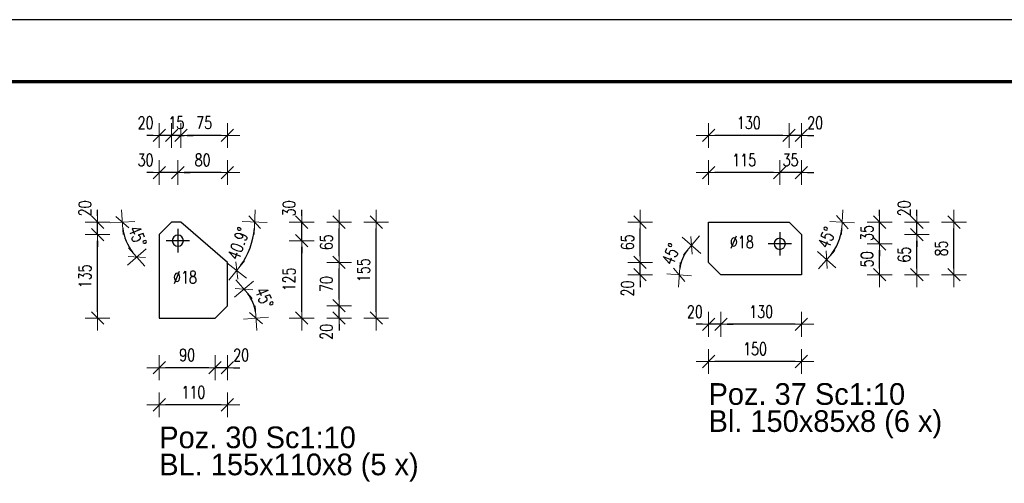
# Model space of a CAD drawing. Header units: millimetres. Extents: x 2297 to 3051, y 15557 to 16018.
# Tile 19 of 20: x 2700 to 2859, y 15914 to 15989. Entities that reach past the tile are written whole.
import ezdxf

# ---------------------------------------------------------------- set-up
doc = ezdxf.new("R2010")
doc.units = ezdxf.units.MM
doc.header["$LTSCALE"] = 10
doc.linetypes.add('MITTE', pattern=[2, 1.25, -0.25, 0.25, -0.25])
doc.layers.get('Defpoints').update_dxf_attribs({"color": 1})
doc.layers.add('_FORMATKA', color=8, linetype='Continuous', plot=False)
for name, color, linetype, lineweight in [('_RAMKA', 7, 'Continuous', 35), ('PS_DIM', 4, 'Continuous', 13), ('PS_SOLID', 7, 'Continuous', 30)]:
    doc.layers.add(name, color=color, linetype=linetype, lineweight=lineweight)
doc.layers.add('PS_MID', color=5, linetype='MITTE')
doc.layers.add('PS_PLATE', color=1, linetype='Continuous')
doc.styles.add('simplex', font='simplex.shx', dxfattribs={"width": 0.75})
doc.dimstyles.new('1_10_PRZ_DS1-LS10', dxfattribs={"dimtxt": 2, "dimasz": 1, "dimexe": 2, "dimexo": 5, "dimgap": 1, "dimtad": 1, "dimdec": 0, "dimlfac": 10, "dimtxsty": 'simplex', "dimblk": 'dimznak', "dimcen": 2, "dimse1": 1, "dimse2": 1, "dimclrt": 3, "dimadec": 1, "dimazin": 0, "dimtfac": 1, "dimtdec": 0, "dimtix": 1, "dimtmove": 2, "dimatfit": 3, "dimldrblk": 'dim-grot', "dimfxl": 1, "dimarcsym": 0})

# ---------------------------------------------------------------- blocks, each defined once
blk = doc.blocks.new('dimznak')
at = {"color": 0}
for points in [[(0, 2), (0, -2)], [(-2, 0), (2, 0)]]:
    blk.add_lwpolyline(points, dxfattribs=at)
at = {"color": 2}
blk.add_lwpolyline([(1, 1), (-1, -1)], dxfattribs=at)
blk = doc.blocks.new('*D262')
at = {"layer": 'Defpoints', "color": 0, "transparency": 16777216}
for p in [(2734.02, 15943.13), (2738.41, 15942.84), (2732.02, 15941.13), (2734.85, 15941.13)]:
    blk.add_point(p, dxfattribs=at)
at = {"layer": 'PS_DIM', "color": 0, "lineweight": -2, "transparency": 16777216}
blk.add_arc((2732.02, 15941.13), 6.61, 8.6706, 36.3294, dxfattribs=at)
for p, rotation in [((2736.7, 15945.81), 130.6646915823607), ((2738.64, 15941.13), 274.3353084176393)]:
    blk.add_blockref('dimznak', p, dxfattribs=dict(at, rotation=rotation))
at = {"layer": 'PS_DIM', "color": 3, "transparency": 16777216, "insert": (2739.98, 15944.43), "char_height": 2, "attachment_point": 5, "rotation": 292.5, "style": 'simplex'}
blk.add_mtext('45%%d', dxfattribs=at)
blk = doc.blocks.new('dim-grot')
blk.add_hatch(color=256).paths.add_polyline_path([(0, 0), (-2, 0.5), (-2, -0.5)])
blk.add_lwpolyline([(0, 0), (-2, 0.5), (-2, -0.5), (0, 0)])
blk = doc.blocks.new('*D263')
at = {"layer": 'Defpoints', "color": 0, "transparency": 16777216}
for p in [(2726.52, 15956.63), (2736.45, 15956.63), (2737.11, 15951.17), (2734.02, 15950.13)]:
    blk.add_point(p, dxfattribs=at)
at = {"layer": 'PS_DIM', "color": 0, "lineweight": -2, "transparency": 16777216}
blk.add_arc((2726.52, 15956.63), 11.91, 323.8976, 355.188, dxfattribs=at)
for p, rotation in [((2738.43, 15956.63), 87.59399472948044), ((2735.52, 15948.83), 231.4916220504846)]:
    blk.add_blockref('dimznak', p, dxfattribs=dict(at, rotation=rotation))
at = {"layer": 'PS_DIM', "color": 3, "transparency": 16777216, "insert": (2735.81, 15953.17), "char_height": 2, "attachment_point": 5, "rotation": 69.5428, "style": 'simplex'}
blk.add_mtext('40.9%%d', dxfattribs=at)
blk = doc.blocks.new('*D264')
at = {"layer": 'Defpoints', "color": 0, "transparency": 16777216}
for p in [(2734.02, 15943.13), (2752.06, 15943.13), (2732.02, 15941.13)]:
    blk.add_point(p, dxfattribs=at)
at = {"layer": 'PS_DIM', "color": 0, "lineweight": -2, "transparency": 16777216}
for p, q in [((2752.06, 15944.13), (2752.06, 15945.13)), ((2752.06, 15941.13), (2752.06, 15943.13)), ((2752.06, 15940.13), (2752.06, 15939.13))]:
    blk.add_line(p, q, dxfattribs=at)
for p, rotation in [((2752.06, 15943.13), 270), ((2752.06, 15941.13), 90)]:
    blk.add_blockref('dimznak', p, dxfattribs=dict(at, rotation=rotation))
at = {"layer": 'PS_DIM', "color": 3, "transparency": 16777216, "insert": (2750.02, 15938.92), "char_height": 2, "attachment_point": 5, "rotation": 90, "style": 'simplex'}
blk.add_mtext('20', dxfattribs=at)
blk = doc.blocks.new('*D268')
at = {"layer": 'Defpoints', "color": 0, "transparency": 16777216}
for p in [(2722.19, 15956.63), (2725.02, 15956.63), (2717.33, 15954.57), (2723.02, 15954.63)]:
    blk.add_point(p, dxfattribs=at)
at = {"layer": 'PS_DIM', "color": 0, "lineweight": -2, "transparency": 16777216}
blk.add_arc((2725.02, 15956.63), 7.96, 187.2014, 217.7986, dxfattribs=at)
for p, rotation in [((2717.06, 15956.63), 93.60069135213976), ((2719.39, 15951), 311.3993086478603)]:
    blk.add_blockref('dimznak', p, dxfattribs=dict(at, rotation=rotation))
at = {"layer": 'PS_DIM', "color": 3, "transparency": 16777216, "insert": (2719.51, 15954.35), "char_height": 2, "attachment_point": 5, "rotation": 292.5, "style": 'simplex'}
blk.add_mtext('45%%d', dxfattribs=at)
blk = doc.blocks.new('*D270')
at = {"layer": 'Defpoints', "color": 0, "transparency": 16777216}
for p in [(2723.02, 15956.63), (2746.02, 15956.63), (2726.02, 15953.63)]:
    blk.add_point(p, dxfattribs=at)
at = {"layer": 'PS_DIM', "color": 0, "lineweight": -2, "transparency": 16777216}
for p, q in [((2746.02, 15957.63), (2746.02, 15958.63)), ((2746.02, 15953.63), (2746.02, 15956.63)), ((2746.02, 15952.63), (2746.02, 15951.63))]:
    blk.add_line(p, q, dxfattribs=at)
for p, rotation in [((2746.02, 15956.63), 270), ((2746.02, 15953.63), 90)]:
    blk.add_blockref('dimznak', p, dxfattribs=dict(at, rotation=rotation))
at = {"layer": 'PS_DIM', "color": 3, "transparency": 16777216, "insert": (2743.98, 15958.85), "char_height": 2, "attachment_point": 5, "rotation": 90, "style": 'simplex'}
blk.add_mtext('30', dxfattribs=at)
blk = doc.blocks.new('*D272')
at = {"layer": 'Defpoints', "color": 0, "transparency": 16777216}
for p in [(2713.05, 15956.63), (2726.52, 15956.63), (2723.02, 15954.63)]:
    blk.add_point(p, dxfattribs=at)
at = {"layer": 'PS_DIM', "color": 0, "lineweight": -2, "transparency": 16777216}
for p, q in [((2713.05, 15957.63), (2713.05, 15958.63)), ((2713.05, 15954.63), (2713.05, 15956.63)), ((2713.05, 15953.63), (2713.05, 15952.63))]:
    blk.add_line(p, q, dxfattribs=at)
for p, rotation in [((2713.05, 15956.63), 270), ((2713.05, 15954.63), 90)]:
    blk.add_blockref('dimznak', p, dxfattribs=dict(at, rotation=rotation))
at = {"layer": 'PS_DIM', "color": 3, "transparency": 16777216, "insert": (2711.01, 15958.85), "char_height": 2, "attachment_point": 5, "rotation": 90, "style": 'simplex'}
blk.add_mtext('20', dxfattribs=at)
blk = doc.blocks.new('*D273')
at = {"layer": 'Defpoints', "color": 0, "transparency": 16777216}
for p in [(2734.02, 15943.13), (2732.02, 15941.13), (2732.02, 15933.13)]:
    blk.add_point(p, dxfattribs=at)
at = {"layer": 'PS_DIM', "color": 0, "lineweight": -2, "transparency": 16777216}
for p, q in [((2731.02, 15933.13), (2730.02, 15933.13)), ((2734.02, 15933.13), (2732.02, 15933.13)), ((2735.02, 15933.13), (2736.02, 15933.13))]:
    blk.add_line(p, q, dxfattribs=at)
blk.add_blockref('dimznak', (2732.02, 15933.13), dxfattribs=at)
at = {"layer": 'PS_DIM', "color": 0, "lineweight": -2, "transparency": 16777216, "rotation": 180}
blk.add_blockref('dimznak', (2734.02, 15933.13), dxfattribs=at)
at = {"layer": 'PS_DIM', "color": 3, "transparency": 16777216, "insert": (2736.24, 15935.17), "char_height": 2, "attachment_point": 5, "style": 'simplex'}
blk.add_mtext('20', dxfattribs=at)
blk = doc.blocks.new('*D274')
at = {"layer": 'Defpoints', "color": 0, "transparency": 16777216}
for p in [(2723.02, 15941.13), (2732.02, 15941.13), (2723.02, 15933.13)]:
    blk.add_point(p, dxfattribs=at)
at = {"layer": 'PS_DIM', "color": 0, "lineweight": -2, "transparency": 16777216}
blk.add_line((2731.02, 15933.13), (2724.02, 15933.13), dxfattribs=at)
at = {"layer": 'PS_DIM', "color": 0, "lineweight": -2, "transparency": 16777216, "rotation": 180}
blk.add_blockref('dimznak', (2723.02, 15933.13), dxfattribs=at)
at = {"layer": 'PS_DIM', "color": 0, "lineweight": -2, "transparency": 16777216}
blk.add_blockref('dimznak', (2732.02, 15933.13), dxfattribs=at)
at = {"layer": 'PS_DIM', "color": 3, "transparency": 16777216, "insert": (2727.52, 15935.17), "char_height": 2, "attachment_point": 5, "style": 'simplex'}
blk.add_mtext('90', dxfattribs=at)
blk = doc.blocks.new('*D275')
at = {"layer": 'Defpoints', "color": 0, "transparency": 16777216}
for p in [(2723.02, 15941.13), (2734.02, 15941.13), (2723.02, 15927.13)]:
    blk.add_point(p, dxfattribs=at)
at = {"layer": 'PS_DIM', "color": 0, "lineweight": -2, "transparency": 16777216}
blk.add_line((2733.02, 15927.13), (2724.02, 15927.13), dxfattribs=at)
at = {"layer": 'PS_DIM', "color": 0, "lineweight": -2, "transparency": 16777216, "rotation": 180}
blk.add_blockref('dimznak', (2723.02, 15927.13), dxfattribs=at)
at = {"layer": 'PS_DIM', "color": 0, "lineweight": -2, "transparency": 16777216}
blk.add_blockref('dimznak', (2734.02, 15927.13), dxfattribs=at)
at = {"layer": 'PS_DIM', "color": 3, "transparency": 16777216, "insert": (2728.52, 15929.17), "char_height": 2, "attachment_point": 5, "style": 'simplex'}
blk.add_mtext('110', dxfattribs=at)
blk = doc.blocks.new('*D276')
at = {"layer": 'Defpoints', "color": 0, "transparency": 16777216}
for p in [(2726.02, 15964.63), (2726.02, 15953.63), (2734.02, 15950.13)]:
    blk.add_point(p, dxfattribs=at)
at = {"layer": 'PS_DIM', "color": 0, "lineweight": -2, "transparency": 16777216}
blk.add_line((2733.02, 15964.63), (2727.02, 15964.63), dxfattribs=at)
at = {"layer": 'PS_DIM', "color": 0, "lineweight": -2, "transparency": 16777216, "rotation": 180}
blk.add_blockref('dimznak', (2726.02, 15964.63), dxfattribs=at)
at = {"layer": 'PS_DIM', "color": 0, "lineweight": -2, "transparency": 16777216}
blk.add_blockref('dimznak', (2734.02, 15964.63), dxfattribs=at)
at = {"layer": 'PS_DIM', "color": 3, "transparency": 16777216, "insert": (2730.02, 15966.67), "char_height": 2, "attachment_point": 5, "style": 'simplex'}
blk.add_mtext('80', dxfattribs=at)
blk = doc.blocks.new('*D277')
at = {"layer": 'Defpoints', "color": 0, "transparency": 16777216}
for p in [(2723.02, 15964.63), (2723.02, 15956.63), (2726.02, 15953.63)]:
    blk.add_point(p, dxfattribs=at)
at = {"layer": 'PS_DIM', "color": 0, "lineweight": -2, "transparency": 16777216}
for p, q in [((2722.02, 15964.63), (2721.02, 15964.63)), ((2726.02, 15964.63), (2723.02, 15964.63)), ((2727.02, 15964.63), (2728.02, 15964.63))]:
    blk.add_line(p, q, dxfattribs=at)
blk.add_blockref('dimznak', (2723.02, 15964.63), dxfattribs=at)
at = {"layer": 'PS_DIM', "color": 0, "lineweight": -2, "transparency": 16777216, "rotation": 180}
blk.add_blockref('dimznak', (2726.02, 15964.63), dxfattribs=at)
at = {"layer": 'PS_DIM', "color": 3, "transparency": 16777216, "insert": (2720.81, 15966.67), "char_height": 2, "attachment_point": 5, "style": 'simplex'}
blk.add_mtext('30', dxfattribs=at)
blk = doc.blocks.new('*D278')
at = {"layer": 'Defpoints', "color": 0, "transparency": 16777216}
for p in [(2726.52, 15970.63), (2726.52, 15956.63), (2734.02, 15950.13)]:
    blk.add_point(p, dxfattribs=at)
at = {"layer": 'PS_DIM', "color": 0, "lineweight": -2, "transparency": 16777216}
blk.add_line((2733.02, 15970.63), (2727.52, 15970.63), dxfattribs=at)
at = {"layer": 'PS_DIM', "color": 0, "lineweight": -2, "transparency": 16777216, "rotation": 180}
blk.add_blockref('dimznak', (2726.52, 15970.63), dxfattribs=at)
at = {"layer": 'PS_DIM', "color": 0, "lineweight": -2, "transparency": 16777216}
blk.add_blockref('dimznak', (2734.02, 15970.63), dxfattribs=at)
at = {"layer": 'PS_DIM', "color": 3, "transparency": 16777216, "insert": (2730.27, 15972.67), "char_height": 2, "attachment_point": 5, "style": 'simplex'}
blk.add_mtext('75', dxfattribs=at)
blk = doc.blocks.new('*D279')
at = {"layer": 'Defpoints', "color": 0, "transparency": 16777216}
for p in [(2725.02, 15970.63), (2725.02, 15956.63), (2726.52, 15956.63)]:
    blk.add_point(p, dxfattribs=at)
at = {"layer": 'PS_DIM', "color": 0, "lineweight": -2, "transparency": 16777216}
for p, q in [((2724.02, 15970.63), (2723.02, 15970.63)), ((2726.52, 15970.63), (2725.02, 15970.63)), ((2727.52, 15970.63), (2728.52, 15970.63))]:
    blk.add_line(p, q, dxfattribs=at)
blk.add_blockref('dimznak', (2725.02, 15970.63), dxfattribs=at)
at = {"layer": 'PS_DIM', "color": 0, "lineweight": -2, "transparency": 16777216, "rotation": 180}
blk.add_blockref('dimznak', (2726.52, 15970.63), dxfattribs=at)
at = {"layer": 'PS_DIM', "color": 3, "transparency": 16777216, "insert": (2725.77, 15972.67), "char_height": 2, "attachment_point": 5, "style": 'simplex'}
blk.add_mtext('15', dxfattribs=at)
blk = doc.blocks.new('*D280')
at = {"layer": 'Defpoints', "color": 0, "transparency": 16777216}
for p in [(2723.02, 15970.63), (2725.02, 15956.63), (2723.02, 15954.63)]:
    blk.add_point(p, dxfattribs=at)
at = {"layer": 'PS_DIM', "color": 0, "lineweight": -2, "transparency": 16777216}
for p, q in [((2722.02, 15970.63), (2721.02, 15970.63)), ((2725.02, 15970.63), (2723.02, 15970.63)), ((2726.02, 15970.63), (2727.02, 15970.63))]:
    blk.add_line(p, q, dxfattribs=at)
blk.add_blockref('dimznak', (2723.02, 15970.63), dxfattribs=at)
at = {"layer": 'PS_DIM', "color": 0, "lineweight": -2, "transparency": 16777216, "rotation": 180}
blk.add_blockref('dimznak', (2725.02, 15970.63), dxfattribs=at)
at = {"layer": 'PS_DIM', "color": 3, "transparency": 16777216, "insert": (2720.81, 15972.67), "char_height": 2, "attachment_point": 5, "style": 'simplex'}
blk.add_mtext('20', dxfattribs=at)
blk = doc.blocks.new('*D353')
at = {"layer": 'Defpoints', "color": 0, "transparency": 16777216}
for p in [(2824.72, 15956.63), (2827.55, 15956.63), (2826.72, 15954.63), (2832.15, 15952.34)]:
    blk.add_point(p, dxfattribs=at)
at = {"layer": 'PS_DIM', "color": 0, "lineweight": -2, "transparency": 16777216}
blk.add_arc((2824.72, 15956.63), 8.59, 321.6759, 353.3241, dxfattribs=at)
for p, rotation in [((2833.3, 15956.63), 86.66207226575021), ((2830.79, 15950.56), 228.3379277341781)]:
    blk.add_blockref('dimznak', p, dxfattribs=dict(at, rotation=rotation))
at = {"layer": 'PS_DIM', "color": 3, "transparency": 16777216, "insert": (2830.8, 15954.11), "char_height": 2, "attachment_point": 5, "rotation": 67.5, "style": 'simplex'}
blk.add_mtext('45%%d', dxfattribs=at)
blk = doc.blocks.new('*D355')
at = {"layer": 'Defpoints', "color": 0, "transparency": 16777216}
for p in [(2826.72, 15956.63), (2839.35, 15956.63), (2823.22, 15953.13)]:
    blk.add_point(p, dxfattribs=at)
at = {"layer": 'PS_DIM', "color": 0, "lineweight": -2, "transparency": 16777216}
for p, q in [((2839.35, 15957.63), (2839.35, 15958.63)), ((2839.35, 15953.13), (2839.35, 15956.63)), ((2839.35, 15952.13), (2839.35, 15951.13))]:
    blk.add_line(p, q, dxfattribs=at)
for p, rotation in [((2839.35, 15956.63), 270), ((2839.35, 15953.13), 90)]:
    blk.add_blockref('dimznak', p, dxfattribs=dict(at, rotation=rotation))
at = {"layer": 'PS_DIM', "color": 3, "transparency": 16777216, "insert": (2837.31, 15954.88), "char_height": 2, "attachment_point": 5, "rotation": 90, "style": 'simplex'}
blk.add_mtext('35', dxfattribs=at)
blk = doc.blocks.new('*D357')
at = {"layer": 'Defpoints', "color": 0, "transparency": 16777216}
for p in [(2824.72, 15956.63), (2845.35, 15956.63), (2826.72, 15954.63)]:
    blk.add_point(p, dxfattribs=at)
at = {"layer": 'PS_DIM', "color": 0, "lineweight": -2, "transparency": 16777216}
for p, q in [((2845.35, 15957.63), (2845.35, 15958.63)), ((2845.35, 15954.63), (2845.35, 15956.63)), ((2845.35, 15953.63), (2845.35, 15952.63))]:
    blk.add_line(p, q, dxfattribs=at)
for p, rotation in [((2845.35, 15956.63), 270), ((2845.35, 15954.63), 90)]:
    blk.add_blockref('dimznak', p, dxfattribs=dict(at, rotation=rotation))
at = {"layer": 'PS_DIM', "color": 3, "transparency": 16777216, "insert": (2843.31, 15958.85), "char_height": 2, "attachment_point": 5, "rotation": 90, "style": 'simplex'}
blk.add_mtext('20', dxfattribs=at)
blk = doc.blocks.new('*D359')
at = {"layer": 'Defpoints', "color": 0, "transparency": 16777216}
for p in [(2807.89, 15951.5), (2811.72, 15950.13), (2810.89, 15948.13), (2813.72, 15948.13)]:
    blk.add_point(p, dxfattribs=at)
at = {"layer": 'PS_DIM', "color": 0, "lineweight": -2, "transparency": 16777216}
blk.add_arc((2813.72, 15948.13), 6.73, 143.5185, 171.4815, dxfattribs=at)
for p, rotation in [((2808.96, 15952.89), 49.25923505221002), ((2806.99, 15948.13), 265.7407649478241)]:
    blk.add_blockref('dimznak', p, dxfattribs=dict(at, rotation=rotation))
at = {"layer": 'PS_DIM', "color": 3, "transparency": 16777216, "insert": (2805.65, 15951.47), "char_height": 2, "attachment_point": 5, "rotation": 67.5, "style": 'simplex'}
blk.add_mtext('45%%d', dxfattribs=at)
blk = doc.blocks.new('*D360')
at = {"layer": 'Defpoints', "color": 0, "transparency": 16777216}
for p in [(2800.67, 15950.13), (2811.72, 15950.13), (2813.72, 15948.13)]:
    blk.add_point(p, dxfattribs=at)
at = {"layer": 'PS_DIM', "color": 0, "lineweight": -2, "transparency": 16777216}
for p, q in [((2800.67, 15951.13), (2800.67, 15952.13)), ((2800.67, 15948.13), (2800.67, 15950.13)), ((2800.67, 15947.13), (2800.67, 15946.13))]:
    blk.add_line(p, q, dxfattribs=at)
for p, rotation in [((2800.67, 15950.13), 270), ((2800.67, 15948.13), 90)]:
    blk.add_blockref('dimznak', p, dxfattribs=dict(at, rotation=rotation))
at = {"layer": 'PS_DIM', "color": 3, "transparency": 16777216, "insert": (2798.63, 15945.92), "char_height": 2, "attachment_point": 5, "rotation": 90, "style": 'simplex'}
blk.add_mtext('20', dxfattribs=at)
blk = doc.blocks.new('*D362')
at = {"layer": 'Defpoints', "color": 0, "transparency": 16777216}
for p in [(2813.72, 15948.13), (2826.72, 15948.13), (2813.72, 15940.13)]:
    blk.add_point(p, dxfattribs=at)
at = {"layer": 'PS_DIM', "color": 0, "lineweight": -2, "transparency": 16777216}
blk.add_line((2825.72, 15940.13), (2814.72, 15940.13), dxfattribs=at)
at = {"layer": 'PS_DIM', "color": 0, "lineweight": -2, "transparency": 16777216, "rotation": 180}
blk.add_blockref('dimznak', (2813.72, 15940.13), dxfattribs=at)
at = {"layer": 'PS_DIM', "color": 0, "lineweight": -2, "transparency": 16777216}
blk.add_blockref('dimznak', (2826.72, 15940.13), dxfattribs=at)
at = {"layer": 'PS_DIM', "color": 3, "transparency": 16777216, "insert": (2820.22, 15942.17), "char_height": 2, "attachment_point": 5, "style": 'simplex'}
blk.add_mtext('130', dxfattribs=at)
blk = doc.blocks.new('*D363')
at = {"layer": 'Defpoints', "color": 0, "transparency": 16777216}
for p in [(2811.72, 15950.13), (2813.72, 15948.13), (2811.72, 15940.13)]:
    blk.add_point(p, dxfattribs=at)
at = {"layer": 'PS_DIM', "color": 0, "lineweight": -2, "transparency": 16777216}
for p, q in [((2810.72, 15940.13), (2809.72, 15940.13)), ((2813.72, 15940.13), (2811.72, 15940.13)), ((2814.72, 15940.13), (2815.72, 15940.13))]:
    blk.add_line(p, q, dxfattribs=at)
blk.add_blockref('dimznak', (2811.72, 15940.13), dxfattribs=at)
at = {"layer": 'PS_DIM', "color": 0, "lineweight": -2, "transparency": 16777216, "rotation": 180}
blk.add_blockref('dimznak', (2813.72, 15940.13), dxfattribs=at)
at = {"layer": 'PS_DIM', "color": 3, "transparency": 16777216, "insert": (2809.5, 15942.17), "char_height": 2, "attachment_point": 5, "style": 'simplex'}
blk.add_mtext('20', dxfattribs=at)
blk = doc.blocks.new('*D364')
at = {"layer": 'Defpoints', "color": 0, "transparency": 16777216}
for p in [(2811.72, 15948.13), (2826.72, 15948.13), (2811.72, 15934.13)]:
    blk.add_point(p, dxfattribs=at)
at = {"layer": 'PS_DIM', "color": 0, "lineweight": -2, "transparency": 16777216}
blk.add_line((2825.72, 15934.13), (2812.72, 15934.13), dxfattribs=at)
at = {"layer": 'PS_DIM', "color": 0, "lineweight": -2, "transparency": 16777216, "rotation": 180}
blk.add_blockref('dimznak', (2811.72, 15934.13), dxfattribs=at)
at = {"layer": 'PS_DIM', "color": 0, "lineweight": -2, "transparency": 16777216}
blk.add_blockref('dimznak', (2826.72, 15934.13), dxfattribs=at)
at = {"layer": 'PS_DIM', "color": 3, "transparency": 16777216, "insert": (2819.22, 15936.17), "char_height": 2, "attachment_point": 5, "style": 'simplex'}
blk.add_mtext('150', dxfattribs=at)
blk = doc.blocks.new('*D365')
at = {"layer": 'Defpoints', "color": 0, "transparency": 16777216}
for p in [(2823.22, 15964.63), (2826.72, 15954.63), (2823.22, 15953.13)]:
    blk.add_point(p, dxfattribs=at)
at = {"layer": 'PS_DIM', "color": 0, "lineweight": -2, "transparency": 16777216}
for p, q in [((2822.22, 15964.63), (2821.22, 15964.63)), ((2826.72, 15964.63), (2823.22, 15964.63)), ((2827.72, 15964.63), (2828.72, 15964.63))]:
    blk.add_line(p, q, dxfattribs=at)
blk.add_blockref('dimznak', (2823.22, 15964.63), dxfattribs=at)
at = {"layer": 'PS_DIM', "color": 0, "lineweight": -2, "transparency": 16777216, "rotation": 180}
blk.add_blockref('dimznak', (2826.72, 15964.63), dxfattribs=at)
at = {"layer": 'PS_DIM', "color": 3, "transparency": 16777216, "insert": (2824.97, 15966.67), "char_height": 2, "attachment_point": 5, "style": 'simplex'}
blk.add_mtext('35', dxfattribs=at)
blk = doc.blocks.new('*D366')
at = {"layer": 'Defpoints', "color": 0, "transparency": 16777216}
for p in [(2811.72, 15964.63), (2811.72, 15956.63), (2823.22, 15953.13)]:
    blk.add_point(p, dxfattribs=at)
at = {"layer": 'PS_DIM', "color": 0, "lineweight": -2, "transparency": 16777216}
blk.add_line((2822.22, 15964.63), (2812.72, 15964.63), dxfattribs=at)
at = {"layer": 'PS_DIM', "color": 0, "lineweight": -2, "transparency": 16777216, "rotation": 180}
blk.add_blockref('dimznak', (2811.72, 15964.63), dxfattribs=at)
at = {"layer": 'PS_DIM', "color": 0, "lineweight": -2, "transparency": 16777216}
blk.add_blockref('dimznak', (2823.22, 15964.63), dxfattribs=at)
at = {"layer": 'PS_DIM', "color": 3, "transparency": 16777216, "insert": (2817.47, 15966.67), "char_height": 2, "attachment_point": 5, "style": 'simplex'}
blk.add_mtext('115', dxfattribs=at)
blk = doc.blocks.new('*D367')
at = {"layer": 'Defpoints', "color": 0, "transparency": 16777216}
for p in [(2824.72, 15970.63), (2824.72, 15956.63), (2826.72, 15954.63)]:
    blk.add_point(p, dxfattribs=at)
at = {"layer": 'PS_DIM', "color": 0, "lineweight": -2, "transparency": 16777216}
for p, q in [((2823.72, 15970.63), (2822.72, 15970.63)), ((2826.72, 15970.63), (2824.72, 15970.63)), ((2827.72, 15970.63), (2828.72, 15970.63))]:
    blk.add_line(p, q, dxfattribs=at)
blk.add_blockref('dimznak', (2824.72, 15970.63), dxfattribs=at)
at = {"layer": 'PS_DIM', "color": 0, "lineweight": -2, "transparency": 16777216, "rotation": 180}
blk.add_blockref('dimznak', (2826.72, 15970.63), dxfattribs=at)
at = {"layer": 'PS_DIM', "color": 3, "transparency": 16777216, "insert": (2828.93, 15972.67), "char_height": 2, "attachment_point": 5, "style": 'simplex'}
blk.add_mtext('20', dxfattribs=at)
blk = doc.blocks.new('*D368')
at = {"layer": 'Defpoints', "color": 0, "transparency": 16777216}
for p in [(2811.72, 15970.63), (2811.72, 15956.63), (2824.72, 15956.63)]:
    blk.add_point(p, dxfattribs=at)
at = {"layer": 'PS_DIM', "color": 0, "lineweight": -2, "transparency": 16777216}
blk.add_line((2823.72, 15970.63), (2812.72, 15970.63), dxfattribs=at)
at = {"layer": 'PS_DIM', "color": 0, "lineweight": -2, "transparency": 16777216, "rotation": 180}
blk.add_blockref('dimznak', (2811.72, 15970.63), dxfattribs=at)
at = {"layer": 'PS_DIM', "color": 0, "lineweight": -2, "transparency": 16777216}
blk.add_blockref('dimznak', (2824.72, 15970.63), dxfattribs=at)
at = {"layer": 'PS_DIM', "color": 3, "transparency": 16777216, "insert": (2818.22, 15972.67), "char_height": 2, "attachment_point": 5, "style": 'simplex'}
blk.add_mtext('130', dxfattribs=at)
blk = doc.blocks.new('*X532')
at = {"color": 0}
for s, p in [('Poz. 30 Sc1:10', (2723.02, 15922.13)), ('BL. 155x110x8 (5 x)', (2723.02, 15917.76))]:
    blk.add_text(s, height=3.5, dxfattribs=at).set_placement(p)
blk = doc.blocks.new('*X542')
at = {"color": 0}
for s, p in [('Poz. 37 Sc1:10', (2811.72, 15927.13)), ('Bl. 150x85x8 (6 x)', (2811.72, 15922.76))]:
    blk.add_text(s, height=3.5, dxfattribs=at).set_placement(p)
blk = doc.blocks.new('*X583')
at = {"layer": 'PS_MID', "color": 5, "linetype": 'MITTE'}
for p, q in [((2726.02, 15955.53), (2726.02, 15951.73)), ((2727.92, 15953.63), (2724.12, 15953.63))]:
    blk.add_line(p, q, dxfattribs=at)
at = {"layer": 'PS_SOLID', "color": 7, "linetype": 'Continuous'}
for p, q in [((2725.02, 15956.63), (2723.02, 15954.63)), ((2726.52, 15956.63), (2725.02, 15956.63)), ((2734.02, 15950.13), (2726.52, 15956.63)), ((2723.02, 15954.63), (2723.02, 15941.13)), ((2734.02, 15943.13), (2734.02, 15950.13)), ((2732.02, 15941.13), (2734.02, 15943.13)), ((2723.02, 15941.13), (2732.02, 15941.13))]:
    blk.add_line(p, q, dxfattribs=at)
at = {"layer": 'PS_SOLID', "color": 7, "extrusion": (0, 0, -1)}
blk.add_circle((-2726.02, 15953.63), 0.9, dxfattribs=at)
blk = doc.blocks.new('*X592')
at = {"layer": 'PS_MID', "color": 5, "linetype": 'MITTE'}
for p, q in [((2823.22, 15955.03), (2823.22, 15951.23)), ((2825.12, 15953.13), (2821.32, 15953.13))]:
    blk.add_line(p, q, dxfattribs=at)
at = {"layer": 'PS_SOLID', "color": 7, "linetype": 'Continuous'}
for p, q in [((2811.72, 15956.63), (2824.72, 15956.63)), ((2811.72, 15950.13), (2811.72, 15956.63)), ((2826.72, 15954.63), (2824.72, 15956.63)), ((2826.72, 15954.63), (2826.72, 15948.13)), ((2811.72, 15950.13), (2813.72, 15948.13)), ((2826.72, 15948.13), (2813.72, 15948.13))]:
    blk.add_line(p, q, dxfattribs=at)
at = {"layer": 'PS_SOLID', "color": 7, "extrusion": (0, 0, -1)}
blk.add_circle((-2823.22, 15953.13), 0.9, dxfattribs=at)

msp = doc.modelspace()

# ---------------------------------------------------------------- linework, layer by layer
at = {"layer": '_FORMATKA', "lineweight": -3}
msp.add_lwpolyline([(2299.35, 15569.32), (3049.35, 15569.32), (3049.35, 15989.32), (2299.35, 15989.32)], close=True, dxfattribs=at)
at = {"layer": '_RAMKA', "lineweight": -3, "const_width": 0.5}
msp.add_lwpolyline([(2329.35, 15579.32), (3039.35, 15579.32), (3039.35, 15979.32), (2329.35, 15979.32)], close=True, dxfattribs=at)

# ---------------------------------------------------------------- block references
for name, p in [('*X542', (0, 0)), ('*X532', (0, -2))]:
    msp.add_blockref(name, p)
at = {"layer": 'PS_PLATE'}
for name in ['*X583', '*X592']:
    msp.add_blockref(name, (0, 0), dxfattribs=at)

# ---------------------------------------------------------------- texts
at = {"layer": 'PS_DIM', "char_height": 2, "attachment_point": 7, "style": 'simplex'}
for insert in [(2815.17, 15952.42), (2725.25, 15946.73)]:
    msp.add_mtext('\\A1;%%c18', dxfattribs=dict(at, insert=insert))

# ---------------------------------------------------------------- dimensions: what is measured, and where the dimension line sits
at = {"layer": 'PS_DIM'}
for base, p1, p2, angle, text, picture, middle in [((2723.02, 15970.63), (2725.02, 15956.63), (2723.02, 15954.63), 180, '20', '*D280', (2720.81, 15972.67)), ((2725.02, 15970.63), (2726.52, 15956.63), (2725.02, 15956.63), 180, '15', '*D279', (2725.77, 15972.67)), ((2726.52, 15970.63), (2734.02, 15950.13), (2726.52, 15956.63), 180, '75', '*D278', (2730.27, 15972.67)), ((2811.72, 15970.63), (2824.72, 15956.63), (2811.72, 15956.63), 180, '130', '*D368', (2818.22, 15972.67)), ((2824.72, 15970.63), (2826.72, 15954.63), (2824.72, 15956.63), 180, '20', '*D367', (2828.93, 15972.67)), ((2723.02, 15964.63), (2726.02, 15953.63), (2723.02, 15956.63), 180, '30', '*D277', (2720.81, 15966.67)), ((2726.02, 15964.63), (2734.02, 15950.13), (2726.02, 15953.63), 180, '80', '*D276', (2730.02, 15966.67)), ((2811.72, 15964.63), (2823.22, 15953.13), (2811.72, 15956.63), 180, '115', '*D366', (2817.47, 15966.67)), ((2823.22, 15964.63), (2826.72, 15954.63), (2823.22, 15953.13), 180, '35', '*D365', (2824.97, 15966.67)), ((2713.05, 15956.63), (2723.02, 15954.63), (2726.52, 15956.63), 90, '20', '*D272', (2711.01, 15958.85)), ((2746.02, 15956.63), (2726.02, 15953.63), (2723.02, 15956.63), 90, '30', '*D270', (2743.98, 15958.85)), ((2845.35, 15956.63), (2826.72, 15954.63), (2824.72, 15956.63), 90, '20', '*D357', (2843.31, 15958.85)), ((2839.35, 15956.63), (2823.22, 15953.13), (2826.72, 15956.63), 90, '35', '*D355', (2837.31, 15954.88)), ((2800.67, 15950.13), (2813.72, 15948.13), (2811.72, 15950.13), 90, '20', '*D360', (2798.63, 15945.92)), ((2811.72, 15940.13), (2813.72, 15948.13), (2811.72, 15950.13), 180, '20', '*D363', (2809.5, 15942.17)), ((2811.72, 15934.13), (2826.72, 15948.13), (2811.72, 15948.13), 180, '150', '*D364', (2819.22, 15936.17)), ((2813.72, 15940.13), (2826.72, 15948.13), (2813.72, 15948.13), 180, '130', '*D362', (2820.22, 15942.17)), ((2752.06, 15943.13), (2732.02, 15941.13), (2734.02, 15943.13), 90, '20', '*D264', (2750.02, 15938.92)), ((2732.02, 15933.13), (2734.02, 15943.13), (2732.02, 15941.13), 180, '20', '*D273', (2736.24, 15935.17)), ((2723.02, 15933.13), (2732.02, 15941.13), (2723.02, 15941.13), 180, '90', '*D274', (2727.52, 15935.17)), ((2723.02, 15927.13), (2734.02, 15941.13), (2723.02, 15941.13), 180, '110', '*D275', (2728.52, 15929.17))]:
    dim = msp.add_linear_dim(base=base, p1=p1, p2=p2, angle=angle, text=text, dimstyle='1_10_PRZ_DS1-LS10', dxfattribs=at)
    dim.commit()
    dim.dimension.update_dxf_attribs({"geometry": picture, "text_midpoint": middle, "dimtype": 128})
for base, center, p1, p2, text, picture, middle in [((2717.33, 15954.57), (2725.02, 15956.63), (2722.19, 15956.63), (2723.02, 15954.63), '45%%d', '*D268', (2719.51, 15954.35)), ((2737.11, 15951.17), (2726.52, 15956.63), (2734.02, 15950.13), (2736.45, 15956.63), '40.9%%d', '*D263', (2735.81, 15953.17)), ((2832.15, 15952.34), (2824.72, 15956.63), (2826.72, 15954.63), (2827.55, 15956.63), '45%%d', '*D353', (2830.8, 15954.11)), ((2807.89, 15951.5), (2813.72, 15948.13), (2811.72, 15950.13), (2810.89, 15948.13), '45%%d', '*D359', (2805.65, 15951.47)), ((2738.41, 15942.84), (2732.02, 15941.13), (2734.85, 15941.13), (2734.02, 15943.13), '45%%d', '*D262', (2739.98, 15944.43))]:
    dim = msp.add_angular_dim_3p(base=base, center=center, p1=p1, p2=p2, text=text, dimstyle='1_10_PRZ_DS1-LS10', dxfattribs=at)
    dim.commit()
    dim.dimension.update_dxf_attribs({"geometry": picture, "text_midpoint": middle})
for base, p1, p2, location, text in [((2752.06, 15956.63), (2734.02, 15950.13), (2726.52, 15956.63), (2750.02, 15953.38), '65'), ((2758.06, 15956.63), (2734.02, 15941.13), (2734.02, 15956.63), (2756.02, 15948.88), '155'), ((2800.67, 15956.63), (2811.72, 15950.13), (2824.72, 15956.63), (2798.63, 15953.38), '65'), ((2851.35, 15956.63), (2826.72, 15948.13), (2826.72, 15956.63), (2849.31, 15952.38), '85'), ((2713.05, 15954.63), (2723.02, 15941.13), (2723.02, 15954.63), (2711.01, 15947.88), '135'), ((2746.02, 15953.63), (2723.02, 15941.13), (2726.02, 15953.63), (2743.98, 15947.38), '125'), ((2845.35, 15954.63), (2826.72, 15948.13), (2826.72, 15954.63), (2843.31, 15951.38), '65'), ((2839.35, 15953.13), (2826.72, 15948.13), (2823.22, 15953.13), (2837.31, 15950.63), '50'), ((2752.06, 15950.13), (2734.02, 15943.13), (2734.02, 15950.13), (2750.02, 15946.63), '70')]:
    msp.add_linear_dim(base=base, p1=p1, p2=p2, angle=90, location=location, text=text, dimstyle='1_10_PRZ_DS1-LS10', dxfattribs=at).render()

doc.saveas('drawing.dxf')
